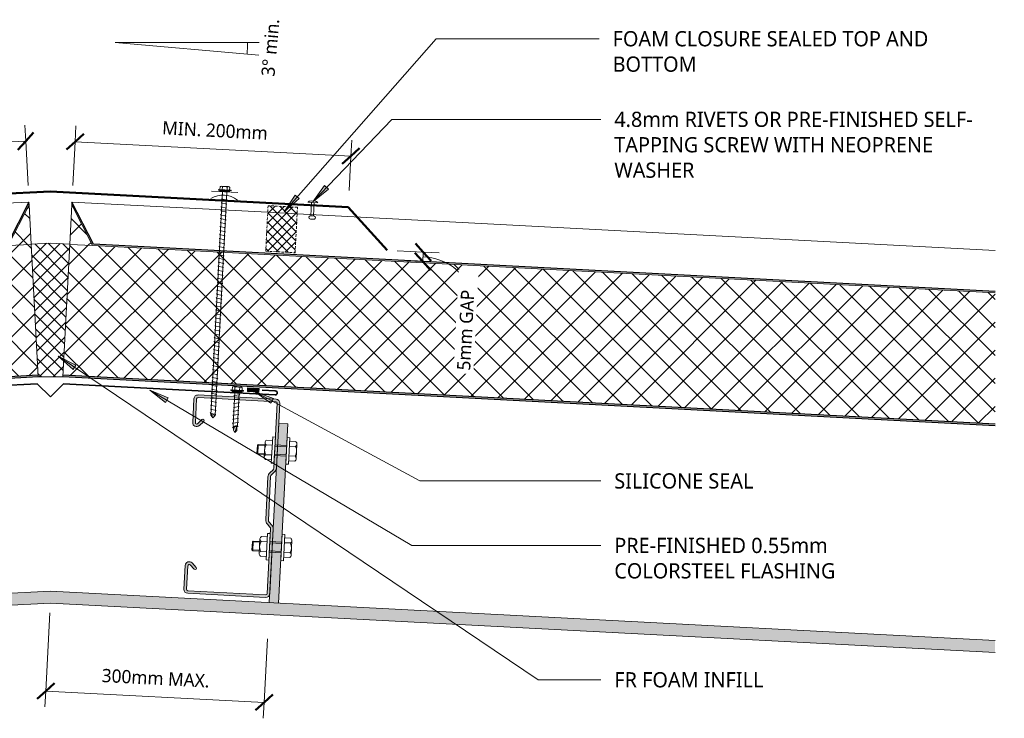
# Model space of a CAD drawing. Header units: millimetres. Extents: x -437 to 1003, y 45 to 661.
# Tile 2 of 2: x 260 to 1003, y 134 to 661. Entities that reach past the tile are written whole.
import ezdxf

# ---------------------------------------------------------------- set-up
doc = ezdxf.new("R2010")
doc.units = ezdxf.units.MM
doc.linetypes.add('Dash Short', pattern=[3, 2, -1])
for name, color, linetype, lineweight in [('A-ANNO-DIMS', 211, 'Continuous', 9), ('A-ANNO-DIMS-5', 211, 'Continuous', 9), ('A-DETL', 90, 'Continuous', 13), ('A-DETL-GENF', 92, 'Continuous', 13), ('A-DETL-THIN', 151, 'Continuous', 13), ('G-ANNO-TEXT', 231, 'Continuous', 9)]:
    doc.layers.add(name, color=color, linetype=linetype, lineweight=lineweight)
doc.styles.add('Yu Gothic', font='Yu Gothic.ttf', dxfattribs={"height": 11.5})
doc.styles.add('Yu Gothic_1', font='Yu Gothic.ttf', dxfattribs={"height": 10})
doc.dimstyles.new('Diagonal', dxfattribs={"dimscale": 304.8, "dimtxt": 11.609035, "dimasz": 0.04101, "dimexe": 0.03937, "dimexo": 0.024606, "dimgap": 0.024606, "dimtad": 1, "dimdec": 0, "dimzin": 0, "dimdsep": 46, "dimtxsty": 'Yu Gothic_1', "dimblk1": 'OBLIQUE', "dimblk2": 'OBLIQUE', "dimsah": 1, "dimcen": 0.09, "dimazin": 0, "dimtfac": 1, "dimtdec": 4, "dimtix": 1, "dimtmove": 0, "dimatfit": 3, "dimfxl": 1, "dimtvp": 1, "dimtfill": 1, "dimtolj": 1, "dimtzin": 0, "dimarcsym": 2})
doc.dimstyles.new('Diagonal_1', dxfattribs={"dimscale": 304.8, "dimtxt": 11.609035, "dimasz": 0.04101, "dimexe": 0.03937, "dimexo": 0.024606, "dimgap": 0.024606, "dimtad": 1, "dimdec": 0, "dimzin": 0, "dimdsep": 46, "dimtxsty": 'Yu Gothic_1', "dimblk1": 'OBLIQUE', "dimblk2": 'OBLIQUE', "dimsah": 1, "dimcen": 0.09, "dimazin": 0, "dimtfac": 1, "dimtdec": 4, "dimtix": 1, "dimtmove": 1, "dimatfit": 3, "dimfxl": 1, "dimtvp": 1, "dimtfill": 1, "dimtolj": 1, "dimtzin": 0, "dimarcsym": 2})
pattern_1 = [(48, (-271.822, -538.611), (-11.14717, 10.03696), []), (138, (-271.822, -538.611), (-10.03696, -11.14717), [])]
pattern_2 = [(222, (294.195, 508.948), (10.03696, -11.14717), []), (312, (294.195, 508.948), (11.14717, 10.03696), [])]

# ---------------------------------------------------------------- blocks, each defined once
blk = doc.blocks.new('Thermospan Insulated Panel3 - 100mm-4139798-01 RIDGE DETAIL')
at = {"layer": 'A-DETL-GENF'}
for points in [[(699.39, -32), (699.34, -31), (17.9, -31), (0, 0), (0, -2), (17.32, -32), (213.14, -32)], [(704.63, -132), (704.58, -131), (0, -131), (0, -132), (218.38, -132)]]:
    blk.add_hatch(color=256, dxfattribs=at).paths.add_polyline_path(points)
h = blk.add_hatch(dxfattribs=at)
h.set_pattern_fill('FP_1', color=256, style=0, pattern_type=2)
h.set_pattern_definition(pattern_1)
h.paths.add_polyline_path([(17.32, -32), (0, -2), (0.01, -32)])
h = blk.add_hatch(dxfattribs=at)
h.set_pattern_fill('FP_1', color=256, style=0, pattern_type=2)
h.set_pattern_definition(pattern_1)
h.paths.add_polyline_path([(704.58, -131), (699.39, -32), (0, -32), (0, -131), (218.33, -131)])
at = {"layer": 'A-DETL-GENF', "lineweight": 25}
for p, q in [((17.9, -31), (0, 0)), ((0, 0), (0, -2)), ((699.34, -31), (17.9, -31)), ((704.58, -131), (0, -131)), ((0, -132), (704.63, -132))]:
    blk.add_line(p, q, dxfattribs=at)
at = {"layer": 'A-DETL-GENF'}
for p, q in [((0, 0), (0, -2)), ((0, 0), (147.99, 0)), ((17.32, -32), (0, -2)), ((0, -2), (0, -31.83)), ((147.99, 0), (170.21, 0)), ((170.21, 0), (697.71, 0)), ((0, -32), (17.32, -32)), ((699.39, -32), (17.32, -32))]:
    blk.add_line(p, q, dxfattribs=at)
blk = doc.blocks.new('Thermospan Insulated Panel3 - 100mm-4139799-01 RIDGE DETAIL')
at = {"layer": 'A-DETL-GENF'}
for points in [[(704.63, 132), (0, 132), (0, 131), (704.58, 131)], [(699.39, 32), (17.32, 32), (0, 2), (0, 0), (17.9, 31), (699.34, 31), (699.39, 31.94)]]:
    blk.add_hatch(color=256, dxfattribs=at).paths.add_polyline_path(points)
h = blk.add_hatch(dxfattribs=at)
h.set_pattern_fill('FP_2', color=256, style=0, pattern_type=2)
h.set_pattern_definition(pattern_2)
h.paths.add_polyline_path([(704.58, 131), (0, 131), (0.05, 32), (699.39, 32), (702.65, 94.18)])
h = blk.add_hatch(dxfattribs=at)
h.set_pattern_fill('FP_2', color=256, style=0, pattern_type=2)
h.set_pattern_definition(pattern_2)
h.paths.add_polyline_path([(17.32, 32), (0.04, 32), (0, 18.67), (0, 2), (1.13, 3.96)])
at = {"layer": 'A-DETL-GENF', "lineweight": 25}
for p, q in [((704.63, 132), (0, 132)), ((0, 131), (704.58, 131)), ((0, 0), (17.9, 31)), ((17.9, 31), (699.34, 31)), ((0, 2), (0, 0))]:
    blk.add_line(p, q, dxfattribs=at)
at = {"layer": 'A-DETL-GENF'}
for p, q in [((0, 2), (17.32, 32)), ((0, 31.84), (0, 2)), ((17.32, 32), (0.04, 32)), ((17.32, 32), (699.39, 32)), ((0, 0), (0, 2)), ((0, 0), (147.99, 0)), ((147.99, 0), (170.21, 0)), ((170.21, 0), (697.71, 0))]:
    blk.add_line(p, q, dxfattribs=at)
blk = doc.blocks.new('Ridge Flashing - 3 Degree-3651663-01 RIDGE DETAIL')
at = {"layer": 'A-DETL-GENF', "lineweight": 50}
for p, q in [((0, 0), (-224.8, -11.78)), ((0, 0), (224.8, -11.78)), ((-224.8, -11.78), (-254.14, -44.36)), ((224.8, -11.78), (254.14, -44.36))]:
    blk.add_line(p, q, dxfattribs=at)
blk = doc.blocks.new('01 Roof Ridge insulated panels - 01 Roof Ridge insulated panels-3437729-01 RIDGE DETAIL')
at = {"layer": 'A-DETL-GENF', "lineweight": 35}
for p, q in [((-9.92, 0), (-169.7, -8.37)), ((0, -9.88), (-9.92, 0)), ((-169.85, -5.38), (-159.87, -4.85)), ((0, -9.88), (9.8, 0)), ((9.8, 0), (169.58, -8.37)), ((169.74, -5.35), (159.75, -4.83))]:
    blk.add_line(p, q, dxfattribs=at)
for centre, radius, start, end in [((-169.78, -6.88), 1.5, 93, 273), ((169.66, -6.86), 1.51, 267.002, 87.002)]:
    blk.add_arc(centre, radius, start, end, dxfattribs=at)
blk = doc.blocks.new('Pop Rivets - Rivet-2763893-01 RIDGE DETAIL')
at = {"layer": 'A-DETL-GENF'}
for p, q in [((3.77, 0), (-3.77, 0)), ((-1.5, 1.16), (1.5, 1.16)), ((-1, -10), (-1, 0)), ((1, -10), (1, 0)), ((1.17, -10), (-1.24, -10)), ((-1.24, -12.5), (1.17, -12.5))]:
    blk.add_line(p, q, dxfattribs=at)
for centre, radius, start, end in [((-1.5, -1.65), 2.8, 90, 144), ((1.5, -1.65), 2.8, 36, 90), ((-1.24, -11.25), 1.25, 90, 270), ((1.17, -11.25), 1.25, 270, 90)]:
    blk.add_arc(centre, radius, start, end, dxfattribs=at)
blk = doc.blocks.new('Metalcraft MSS Purlin-150x65 - Metalcraft MSS Purlin-150x65-2640966-01 RIDGE DETAIL')
at = {"layer": 'A-DETL-GENF'}
blk.add_hatch(color=256, dxfattribs=at).paths.add_polyline_path([(3, 0), (2.22, -0.1), (1.5, -0.4), (0.88, -0.88), (0.4, -1.5), (0.1, -2.22), (0, -3), (0, -51.87), (0.14, -52.9), (0.53, -53.86), (1.17, -54.69), (3.41, -56.93), (3.72, -57.34), (3.92, -57.82), (3.99, -58.34), (3.99, -91.34), (3.92, -91.85), (3.72, -92.33), (3.41, -92.75), (1.17, -94.98), (0.53, -95.81), (0.14, -96.77), (0, -97.81), (0, -147), (0.1, -147.78), (0.4, -148.5), (0.88, -149.12), (1.5, -149.6), (2.22, -149.9), (3, -150), (61.85, -150), (62.62, -149.9), (63.35, -149.6), (63.97, -149.12), (64.45, -148.5), (64.75, -147.78), (64.85, -147), (64.85, -129.06), (64.75, -128.29), (64.45, -127.57), (63.98, -126.95), (63.37, -126.48), (62.66, -126.18), (61.89, -126.07), (61.12, -126.16), (60.4, -126.44), (59.78, -126.9), (56.4, -130.33), (56.3, -130.57), (56.27, -130.83), (56.3, -131.09), (56.4, -131.33), (56.56, -131.54), (56.77, -131.69), (57.01, -131.79), (57.27, -131.83), (57.53, -131.79), (57.77, -131.69), (57.97, -131.54), (61.41, -128.15), (61.64, -128.05), (61.89, -128.02), (62.14, -128.05), (62.37, -128.15), (62.57, -128.3), (62.72, -128.5), (62.82, -128.73), (62.85, -128.98), (62.81, -147.26), (62.71, -147.5), (62.56, -147.71), (62.35, -147.87), (62.11, -147.97), (61.85, -148), (2.81, -147.96), (2.55, -147.85), (2.32, -147.68), (2.15, -147.45), (2.04, -147.19), (2, -146.91), (2, -97.95), (2.08, -97.34), (2.31, -96.78), (2.69, -96.3), (4.53, -94.45), (5.32, -93.42), (5.82, -92.21), (5.99, -90.92), (5.99, -58.75), (5.82, -57.46), (5.32, -56.25), (4.53, -55.22), (2.22, -52.83), (2.06, -52.43), (2, -52), (2.03, -2.74), (2.13, -2.5), (2.29, -2.29), (2.5, -2.13), (2.74, -2.03), (2.99, -2), (62.11, -2.03), (62.35, -2.13), (62.56, -2.29), (62.72, -2.5), (62.81, -2.74), (62.85, -2.99), (62.81, -21.06), (62.71, -21.31), (62.54, -21.53), (62.32, -21.7), (62.06, -21.81), (61.79, -21.84), (61.52, -21.81), (61.26, -21.7), (61.04, -21.53), (57.77, -18.31), (57.53, -18.21), (57.27, -18.17), (57.01, -18.21), (56.77, -18.31), (56.56, -18.46), (56.4, -18.67), (56.3, -18.91), (56.27, -19.17), (56.3, -19.43), (56.4, -19.67), (56.56, -19.88), (59.78, -23.1), (60.4, -23.56), (61.12, -23.84), (61.89, -23.93), (62.66, -23.82), (63.37, -23.52), (63.98, -23.05), (64.45, -22.43), (64.75, -21.71), (64.85, -20.94), (64.85, -3), (64.75, -2.22), (64.45, -1.5), (63.97, -0.88), (63.35, -0.4), (62.62, -0.1), (61.85, 0)])
for p, q in [((61.85, 0), (3, 0)), ((0, -3), (0, -51.87)), ((2, -52), (2, -2.99)), ((2.99, -2), (61.85, -2)), ((62.85, -2.99), (62.85, -20.79)), ((64.85, -20.94), (64.85, -3)), ((56.56, -19.88), (59.78, -23.1)), ((61.04, -21.53), (57.97, -18.46)), ((1.17, -54.69), (3.41, -56.93)), ((4.53, -55.22), (2.49, -53.18)), ((3.99, -58.34), (3.99, -91.34)), ((5.99, -90.92), (5.99, -58.75)), ((3.41, -92.75), (1.17, -94.98)), ((2.69, -96.3), (4.53, -94.45)), ((0, -97.81), (0, -147)), ((2, -146.91), (2, -97.95)), ((59.78, -126.9), (56.56, -130.12)), ((57.97, -131.54), (61.21, -128.3)), ((62.85, -128.98), (62.85, -147.01)), ((64.85, -147), (64.85, -129.06)), ((61.85, -148), (3.09, -148)), ((3, -150), (61.85, -150))]:
    blk.add_line(p, q, dxfattribs=at)
for centre, radius, start, end in [((3, -3), 3, 90, 180), ((61.85, -3), 3, 0, 90), ((2.99, -2.99), 0.993, 90, 180), ((61.85, -2.99), 0.993, 360, 90), ((57.27, -19.17), 1, 45, 225), ((61.85, -20.94), 2.99, 226.03381, 0), ((61.79, -20.79), 1.06, 225, 0), ((3.99, -51.87), 3.99, 180, 225), ((3.67, -52), 1.67, 180, 225), ((2, -58.34), 1.99, 0, 45), ((1, -58.75), 4.99, 0, 45), ((3.99, -97.81), 3.99, 135, 180), ((4.34, -97.95), 2.34, 135, 180), ((2, -91.34), 1.99, 315, 360), ((1, -90.92), 4.99, 315, 0), ((61.85, -129.06), 2.99, 0, 133.96619), ((57.27, -130.83), 1, 135, 315), ((61.89, -128.98), 0.959, 0, 135), ((3, -147), 3, 180, 270), ((3.09, -146.91), 1.09, 180, 270), ((61.85, -147), 3, 270, 0), ((61.85, -147.01), 0.993, 270, 360)]:
    blk.add_arc(centre, radius, start, end, dxfattribs=at)
blk = doc.blocks.new('Rivets - M8 - Rivets-2839297-01 RIDGE DETAIL')
at = {"layer": 'A-DETL-GENF'}
for p, q in [((-2, -10), (-2, 10)), ((-2, 10), (0, 10)), ((0, 10), (0, -10)), ((9, 10), (9, -10)), ((11, 10), (9, 10)), ((11, -10), (11, 10)), ((-7.57, 5.52), (-7.57, -5.52)), ((-2, 7.33), (-6.57, 7.33)), ((-2, 3.7), (-6.57, 3.7)), ((0, 4), (9, 4)), ((0, 3), (9, 3)), ((11, 7.33), (15.57, 7.33)), ((11, 3.7), (15.57, 3.7)), ((16.57, 5.52), (16.57, -5.52)), ((16.57, 3.67), (21.54, 3.67)), ((22.2, 3.01), (16.57, 3.01)), ((21.54, 3.67), (22.2, 3.01)), ((21.54, 3.67), (21.54, -3.67)), ((22.2, -3.01), (22.2, 3.01)), ((-2, -3.7), (-6.57, -3.7)), ((-2, -7.33), (-6.57, -7.33)), ((0, -3), (9, -3)), ((0, -4), (9, -4)), ((11, -3.7), (15.57, -3.7)), ((11, -7.33), (15.57, -7.33)), ((16.57, -3.01), (22.2, -3.01)), ((16.57, -3.67), (21.54, -3.67)), ((21.54, -3.67), (22.2, -3.01)), ((0, -10), (-2, -10)), ((9, -10), (11, -10))]:
    blk.add_line(p, q, dxfattribs=at)
for centre, radius, start, end in [((-5.42, 5.52), 2.15, 122.38007, 237.61993), ((-0.24, 0), 7.33, 149.72736, 210.27264), ((14.42, 5.52), 2.15, 302.38007, 57.61993), ((9.24, 0), 7.33, 329.72736, 30.27264), ((-5.42, -5.52), 2.15, 122.38007, 237.61993), ((14.42, -5.52), 2.15, 302.38007, 57.61993)]:
    blk.add_arc(centre, radius, start, end, dxfattribs=at)
blk = doc.blocks.new('Rivets - M8 - Rivets-2839274-01 RIDGE DETAIL')
at = {"layer": 'A-DETL-GENF'}
for p, q in [((-2, 10), (-2, -10)), ((0, 10), (-2, 10)), ((0, -10), (0, 10)), ((9, -10), (9, 10)), ((9, 10), (11, 10)), ((11, 10), (11, -10)), ((-7.57, -5.52), (-7.57, 5.52)), ((-2, 7.33), (-6.57, 7.33)), ((-2, 3.7), (-6.57, 3.7)), ((0, 4), (9, 4)), ((0, 3), (9, 3)), ((11, 7.33), (15.57, 7.33)), ((11, 3.7), (15.57, 3.7)), ((16.57, -5.52), (16.57, 5.52)), ((16.57, 3.67), (21.54, 3.67)), ((16.57, 3.01), (22.2, 3.01)), ((21.54, 3.67), (22.2, 3.01)), ((21.54, -3.67), (21.54, 3.67)), ((22.2, 3.01), (22.2, -3.01)), ((-2, -3.7), (-6.57, -3.7)), ((-2, -7.33), (-6.57, -7.33)), ((0, -3), (9, -3)), ((0, -4), (9, -4)), ((11, -3.7), (15.57, -3.7)), ((11, -7.33), (15.57, -7.33)), ((22.2, -3.01), (16.57, -3.01)), ((16.57, -3.67), (21.54, -3.67)), ((21.54, -3.67), (22.2, -3.01)), ((-2, -10), (0, -10)), ((11, -10), (9, -10))]:
    blk.add_line(p, q, dxfattribs=at)
for centre, radius, start, end in [((-5.42, 5.52), 2.15, 122.38007, 237.61993), ((-0.24, 0), 7.33, 149.72736, 210.27264), ((14.42, 5.52), 2.15, 302.38007, 57.61993), ((9.24, 0), 7.33, 329.72736, 30.27264), ((-5.42, -5.52), 2.15, 122.38007, 237.61993), ((14.42, -5.52), 2.15, 302.38007, 57.61993)]:
    blk.add_arc(centre, radius, start, end, dxfattribs=at)
blk = doc.blocks.new('Screw emboss washer 01 - Screw emboss washer 01-4130495-01 RIDGE DETAIL')
at = {"layer": 'A-DETL-GENF'}
blk.add_hatch(color=256, dxfattribs=at).paths.add_polyline_path([(-3.67, -3.59), (-3.67, -4.59), (3.67, -4.59), (3.67, -3.59)])
for p, q in [((-2.17, 164.67), (-1.6, 165)), ((2.17, 163.91), (-2.17, 164.67)), ((-1.6, 165.59), (0, 167.49)), ((-1.6, -3.59), (-1.6, 165.59)), ((1.6, 165.59), (0, 167.49)), ((0, 167.49), (1.6, 163.54)), ((1.6, 165.59), (1.6, -3.59)), ((1.6, 163.58), (2.17, 163.91)), ((-2.17, 161.67), (-1.6, 162)), ((2.17, 160.91), (-2.17, 161.67)), ((-2.17, 158.67), (-1.6, 159)), ((2.17, 157.91), (-2.17, 158.67)), ((1.6, 160.58), (2.17, 160.91)), ((1.6, 157.58), (2.17, 157.91)), ((-2.17, 155.67), (-1.6, 156)), ((2.17, 154.91), (-2.17, 155.67)), ((-2.17, 152.67), (-1.6, 153)), ((2.17, 151.91), (-2.17, 152.67)), ((-2.17, 149.67), (-1.6, 150)), ((2.17, 148.91), (-2.17, 149.67)), ((1.6, 154.58), (2.17, 154.91)), ((1.6, 151.58), (2.17, 151.91)), ((1.6, 148.58), (2.17, 148.91)), ((-2.17, 146.67), (-1.6, 147)), ((2.17, 145.91), (-2.17, 146.67)), ((-2.17, 143.67), (-1.6, 144)), ((2.17, 142.91), (-2.17, 143.67)), ((1.6, 145.58), (2.17, 145.91)), ((1.6, 142.58), (2.17, 142.91)), ((-2.17, 140.67), (-1.6, 141)), ((2.17, 139.91), (-2.17, 140.67)), ((-2.17, 137.67), (-1.6, 138)), ((2.17, 136.91), (-2.17, 137.67)), ((-2.17, 134.67), (-1.6, 135)), ((2.17, 133.91), (-2.17, 134.67)), ((1.6, 139.58), (2.17, 139.91)), ((1.6, 136.58), (2.17, 136.91)), ((1.6, 133.58), (2.17, 133.91)), ((-2.17, 131.67), (-1.6, 132)), ((2.17, 130.91), (-2.17, 131.67)), ((-2.17, 128.67), (-1.6, 129)), ((2.17, 127.91), (-2.17, 128.67)), ((1.6, 130.58), (2.17, 130.91)), ((1.6, 127.58), (2.17, 127.91)), ((-2.17, 125.67), (-1.6, 126)), ((2.17, 124.91), (-2.17, 125.67)), ((-2.17, 122.67), (-1.6, 123)), ((2.17, 121.91), (-2.17, 122.67)), ((-2.17, 119.67), (-1.6, 120)), ((2.17, 118.91), (-2.17, 119.67)), ((1.6, 124.58), (2.17, 124.91)), ((1.6, 121.58), (2.17, 121.91)), ((1.6, 118.58), (2.17, 118.91)), ((-2.17, 116.67), (-1.6, 117)), ((2.17, 115.91), (-2.17, 116.67)), ((-2.17, 113.67), (-1.6, 114)), ((2.17, 112.91), (-2.17, 113.67)), ((1.6, 115.58), (2.17, 115.91)), ((1.6, 112.58), (2.17, 112.91)), ((-2.17, 110.67), (-1.6, 111)), ((2.17, 109.91), (-2.17, 110.67)), ((-2.17, 107.67), (-1.6, 108)), ((2.17, 106.91), (-2.17, 107.67)), ((-2.17, 104.67), (-1.6, 105)), ((2.17, 103.91), (-2.17, 104.67)), ((1.6, 109.58), (2.17, 109.91)), ((1.6, 106.58), (2.17, 106.91)), ((-2.17, 101.67), (-1.6, 102)), ((2.17, 100.91), (-2.17, 101.67)), ((-2.17, 98.67), (-1.6, 99)), ((2.17, 97.91), (-2.17, 98.67)), ((1.6, 103.58), (2.17, 103.91)), ((1.6, 100.58), (2.17, 100.91)), ((1.6, 97.58), (2.17, 97.91)), ((-2.17, 95.67), (-1.6, 96)), ((2.17, 94.91), (-2.17, 95.67)), ((-2.17, 92.67), (-1.6, 93)), ((2.17, 91.91), (-2.17, 92.67)), ((-2.17, 89.67), (-1.6, 90)), ((2.17, 88.91), (-2.17, 89.67)), ((1.6, 94.58), (2.17, 94.91)), ((1.6, 91.58), (2.17, 91.91)), ((-2.17, 86.67), (-1.6, 87)), ((2.17, 85.91), (-2.17, 86.67)), ((-2.17, 83.67), (-1.6, 84)), ((2.17, 82.91), (-2.17, 83.67)), ((1.6, 88.58), (2.17, 88.91)), ((1.6, 85.58), (2.17, 85.91)), ((1.6, 82.58), (2.17, 82.91)), ((-2.17, 80.67), (-1.6, 81)), ((2.17, 79.91), (-2.17, 80.67)), ((-2.17, 77.67), (-1.6, 78)), ((2.17, 76.91), (-2.17, 77.67)), ((-2.17, 74.67), (-1.6, 75)), ((2.17, 73.91), (-2.17, 74.67)), ((1.6, 79.58), (2.17, 79.91)), ((1.6, 76.58), (2.17, 76.91)), ((-2.17, 71.67), (-1.6, 72)), ((2.17, 70.91), (-2.17, 71.67)), ((-2.17, 68.67), (-1.6, 69)), ((2.17, 67.91), (-2.17, 68.67)), ((1.6, 73.58), (2.17, 73.91)), ((1.6, 70.58), (2.17, 70.91)), ((1.6, 67.58), (2.17, 67.91)), ((-2.17, 65.67), (-1.6, 66)), ((2.17, 64.91), (-2.17, 65.67)), ((-2.17, 62.67), (-1.6, 63)), ((2.17, 61.91), (-2.17, 62.67)), ((-2.17, 59.67), (-1.6, 60)), ((2.17, 58.91), (-2.17, 59.67)), ((1.6, 64.58), (2.17, 64.91)), ((1.6, 61.58), (2.17, 61.91)), ((-2.17, 56.67), (-1.6, 57)), ((2.17, 55.91), (-2.17, 56.67)), ((-2.17, 53.67), (-1.6, 54)), ((2.17, 52.91), (-2.17, 53.67)), ((1.6, 58.58), (2.17, 58.91)), ((1.6, 55.58), (2.17, 55.91)), ((1.6, 52.58), (2.17, 52.91)), ((-2.17, 50.67), (-1.6, 51)), ((2.17, 49.91), (-2.17, 50.67)), ((-2.17, 47.67), (-1.6, 48)), ((2.17, 46.91), (-2.17, 47.67)), ((-2.17, 44.67), (-1.6, 45)), ((2.17, 43.91), (-2.17, 44.67)), ((1.6, 49.58), (2.17, 49.91)), ((1.6, 46.58), (2.17, 46.91)), ((-2.17, 41.67), (-1.6, 42)), ((2.17, 40.91), (-2.17, 41.67)), ((-2.17, 38.67), (-1.6, 39)), ((2.17, 37.91), (-2.17, 38.67)), ((1.6, 43.58), (2.17, 43.91)), ((1.6, 40.58), (2.17, 40.91)), ((1.6, 37.58), (2.17, 37.91)), ((-2.17, 35.67), (-1.6, 36)), ((2.17, 34.91), (-2.17, 35.67)), ((-2.17, 32.67), (-1.6, 33)), ((2.17, 31.91), (-2.17, 32.67)), ((-2.17, 29.67), (-1.6, 30)), ((1.6, 34.58), (2.17, 34.91)), ((1.6, 31.58), (2.17, 31.91)), ((2.17, 28.91), (-2.17, 29.67)), ((-2.17, 26.67), (-1.6, 27)), ((2.17, 25.91), (-2.17, 26.67)), ((-2.17, 23.67), (-1.6, 24)), ((2.17, 22.91), (-2.17, 23.67)), ((1.6, 28.58), (2.17, 28.91)), ((1.6, 25.58), (2.17, 25.91)), ((1.6, 22.58), (2.17, 22.91)), ((-2.17, 20.67), (-1.6, 21)), ((2.17, 19.91), (-2.17, 20.67)), ((-2.17, 17.67), (-1.6, 18)), ((2.17, 16.91), (-2.17, 17.67)), ((-2.17, 14.67), (-1.6, 15)), ((1.6, 19.58), (2.17, 19.91)), ((1.6, 16.58), (2.17, 16.91)), ((2.17, 13.91), (-2.17, 14.67)), ((-2.17, 11.67), (-1.6, 12)), ((2.17, 10.91), (-2.17, 11.67)), ((-2.17, 8.67), (-1.6, 9)), ((2.17, 7.91), (-2.17, 8.67)), ((1.6, 13.58), (2.17, 13.91)), ((1.6, 10.58), (2.17, 10.91)), ((1.6, 7.58), (2.17, 7.91)), ((-2.17, 5.67), (-1.6, 6)), ((2.17, 4.91), (-2.17, 5.67)), ((-2.17, 2.67), (-1.6, 3)), ((2.17, 1.91), (-2.17, 2.67)), ((1.6, 4.58), (2.17, 4.91)), ((1.6, 1.58), (2.17, 1.91)), ((0, -3.59), (-10, -3.59)), ((-4.79, -5.09), (-4.79, -4.59)), ((-3.67, -4.59), (-4.79, -4.59)), ((4.79, -5.09), (-4.79, -5.09)), ((-3.67, -3.59), (-3.67, -4.59)), ((3.67, -3.59), (-3.67, -3.59)), ((-3.67, -4.59), (3.67, -4.59)), ((-3.67, -5.09), (-3.67, -7.07)), ((-1.85, -5.09), (-1.85, -7.07)), ((0, -3.59), (10, -3.59)), ((1.85, -5.09), (1.85, -7.07)), ((3.67, -4.59), (3.67, -3.59)), ((4.79, -4.59), (3.67, -4.59)), ((3.67, -5.09), (3.67, -7.07)), ((4.79, -4.59), (4.79, -5.09)), ((-2.76, -7.57), (2.76, -7.57))]:
    blk.add_line(p, q, dxfattribs=at)
for centre, radius, start, end in [((0.08, 168.21), 3.11, 237.50249, 285.69408), ((0, 16.42), 17.4, 234.91533, 305.08467), ((-2.76, -6.49), 1.08, 212.38007, 327.61993), ((0, -3.9), 3.67, 239.72736, 300.27264), ((2.76, -6.49), 1.08, 212.38007, 327.61993)]:
    blk.add_arc(centre, radius, start, end, dxfattribs=at)
blk = doc.blocks.new('TEK Screw - TEK Screw-3687430-01 RIDGE DETAIL')
at = {"layer": 'A-DETL-GENF'}
blk.add_hatch(color=256, dxfattribs=at).paths.add_polyline_path([(3.67, 0), (3.67, 1), (-3.67, 1), (-3.67, 0)])
for p, q in [((4.79, 1.5), (-4.79, 1.5)), ((-4.79, 1.5), (-4.79, 1)), ((-3.67, 1), (-4.79, 1)), ((-3.67, 1.5), (-3.67, 3.47)), ((3.67, 1), (-3.67, 1)), ((-3.67, 1), (-3.67, 0)), ((-3.67, 0), (3.67, 0)), ((-2.76, 3.97), (2.76, 3.97)), ((-1.85, 1.5), (-1.85, 3.47)), ((-1.6, 0), (-1.6, -25.44)), ((1.6, -25.44), (1.6, 0)), ((1.85, 1.5), (1.85, 3.47)), ((3.67, 1.5), (3.67, 3.47)), ((4.79, 1), (3.67, 1)), ((3.67, 0), (3.67, 1)), ((4.79, 1), (4.79, 1.5)), ((2.17, -1.91), (-2.17, -2.67)), ((-2.17, -2.67), (-1.6, -3)), ((2.17, -4.91), (-2.17, -5.67)), ((-2.17, -5.67), (-1.6, -6)), ((1.6, -1.58), (2.17, -1.91)), ((1.6, -4.58), (2.17, -4.91)), ((2.17, -7.91), (-2.17, -8.67)), ((-2.17, -8.67), (-1.6, -9)), ((2.17, -10.91), (-2.17, -11.67)), ((-2.17, -11.67), (-1.6, -12)), ((2.17, -13.91), (-2.17, -14.67)), ((-2.17, -14.67), (-1.6, -15)), ((1.6, -7.58), (2.17, -7.91)), ((1.6, -10.58), (2.17, -10.91)), ((1.6, -13.58), (2.17, -13.91)), ((2.17, -16.91), (-2.17, -17.67)), ((-2.17, -17.67), (-1.6, -18)), ((2.17, -19.91), (-2.17, -20.67)), ((-2.17, -20.67), (-1.6, -21)), ((1.6, -16.58), (2.17, -16.91)), ((1.6, -19.58), (2.17, -19.91)), ((2.17, -22.91), (-2.17, -23.67)), ((-2.17, -23.67), (-1.6, -24)), ((2.17, -25.91), (-2.17, -26.67)), ((-2.17, -26.67), (-1.6, -27)), ((-1.28, -25.76), (-1.6, -25.44)), ((-1.28, -28.98), (-1.28, -25.76)), ((-1.28, -28.98), (-0.56, -26.1)), ((-1.28, -28.98), (0, -30.5)), ((0, -30.5), (1.28, -25.76)), ((1.28, -28.98), (0, -30.5)), ((1.28, -25.76), (1.6, -25.44)), ((1.28, -28.98), (1.28, -25.76)), ((1.6, -22.58), (2.17, -22.91)), ((1.6, -25.58), (2.17, -25.91))]:
    blk.add_line(p, q, dxfattribs=at)
for centre, radius, start, end in [((-2.76, 2.9), 1.08, 32.38007, 147.61993), ((0, 0.31), 3.67, 59.72736, 120.27264), ((2.76, 2.9), 1.08, 32.38007, 147.61993), ((0.49, -26.64), 1.18, 48.23938, 152.93623)]:
    blk.add_arc(centre, radius, start, end, dxfattribs=at)
blk = doc.blocks.new('Foam Closure - Foam Closure-4128026-01 RIDGE DETAIL')
at = {"layer": 'A-DETL-GENF'}
h = blk.add_hatch(dxfattribs=at)
h.set_pattern_fill('FP_5', color=256, style=0, pattern_type=2)
h.set_pattern_definition([(228, (442.032, 509.172), (3.715724, -3.345653), []), (318, (442.032, 509.172), (3.345653, 3.715724), [])])
h.paths.add_polyline_path([(0, 0), (0, -34.44), (22.22, -34.44), (22.22, 0)])
at = {"layer": 'A-DETL-GENF', "linetype": 'Dash Short'}
for p, q in [((0, 0), (0, -34.44)), ((22.22, 0), (0, 0)), ((22.22, -34.44), (22.22, 0)), ((0, -34.44), (22.22, -34.44))]:
    blk.add_line(p, q, dxfattribs=at)
blk = doc.blocks.new('DIMBLOCK1-01 RIDGE DETAIL')
at = {"layer": 'A-ANNO-DIMS-5'}
for p, q in [((264.74, 569.65), (264.12, 581.64)), ((56.56, 558.74), (55.93, 570.73)), ((264.74, 569.65), (56.56, 558.74)), ((264.74, 569.65), (266.5, 536.17)), ((56.56, 558.74), (57.85, 534.17))]:
    blk.add_line(p, q, dxfattribs=at)
at = {"layer": 'A-ANNO-DIMS-5', "lineweight": 50}
for p, q in [((264.74, 569.65), (270.66, 576.22)), ((56.56, 558.74), (62.47, 565.31)), ((264.74, 569.65), (258.83, 563.09)), ((56.56, 558.74), (50.64, 552.18))]:
    blk.add_line(p, q, dxfattribs=at)
at = {"layer": 'A-ANNO-DIMS-5', "color": 0, "insert": (120.61, 581.16), "char_height": 10, "width": 93.8283, "attachment_point": 1, "rotation": 3, "line_spacing_factor": 1.024327, "style": 'Yu Gothic_1', "bg_fill": 3, "box_fill_scale": 1.25, "bg_fill_color": 256, "bg_fill_true_color": 13158600, "bg_fill_transparency": 0}
blk.add_mtext('MIN. 200mm\\fYu Gothic|b0|i0|c178|p34|;\u200d', dxfattribs=at)
blk = doc.blocks.new('_Oblique')
at = {"color": 0, "linetype": 'ByBlock', "lineweight": -2}
blk.add_line((-0.5, -0.5), (0.5, 0.5), dxfattribs=at)
blk = doc.blocks.new('DIMBLOCK2-01 RIDGE DETAIL')
at = {"layer": 'A-ANNO-DIMS-5'}
for p, q in [((302.03, 569.22), (302.65, 581.21)), ((302.03, 569.22), (300.29, 536.17)), ((302.03, 569.22), (510.21, 558.31)), ((510.21, 558.31), (510.84, 570.3)), ((510.21, 558.31), (508.85, 532.4))]:
    blk.add_line(p, q, dxfattribs=at)
at = {"layer": 'A-ANNO-DIMS-5', "lineweight": 50}
for p, q in [((302.03, 569.22), (308.6, 575.14)), ((302.03, 569.22), (295.46, 563.31)), ((510.21, 558.31), (503.64, 552.4)), ((510.21, 558.31), (516.78, 564.23))]:
    blk.add_line(p, q, dxfattribs=at)
at = {"layer": 'A-ANNO-DIMS-5', "color": 0, "insert": (368.07, 584.82), "char_height": 10, "width": 93.8283, "attachment_point": 1, "rotation": 357, "line_spacing_factor": 1.024327, "style": 'Yu Gothic_1', "bg_fill": 3, "box_fill_scale": 1.25, "bg_fill_color": 256, "bg_fill_true_color": 13158600, "bg_fill_transparency": 0}
blk.add_mtext('MIN. 200mm\\fYu Gothic|b0|i0|c178|p34|;\u200d', dxfattribs=at)
blk = doc.blocks.new('DIMBLOCK3-01 RIDGE DETAIL')
at = {"layer": 'A-ANNO-DIMS-5', "lineweight": 50}
for p, q in [((564.78, 485.87), (558.86, 492.44)), ((564.4, 478.73), (558.49, 485.3)), ((564.78, 485.87), (570.69, 479.3)), ((564.4, 478.73), (570.32, 472.16))]:
    blk.add_line(p, q, dxfattribs=at)
at = {"layer": 'A-ANNO-DIMS-5'}
for p, q in [((564.78, 485.87), (545.02, 486.91)), ((564.78, 485.87), (564.4, 478.73)), ((564.78, 485.87), (576.76, 485.24)), ((564.4, 478.73), (552.42, 479.36)), ((564.4, 478.73), (565.74, 478.66))]:
    blk.add_line(p, q, dxfattribs=at)
blk.add_ellipse((563.4, 459.57), major_axis=(-32.99, 1.73), ratio=0.688954, start_param=3.141593, end_param=4.712389, dxfattribs=at)
at = {"layer": 'A-ANNO-DIMS-5', "color": 0, "insert": (590.18, 396.79), "char_height": 10, "width": 73.5467, "attachment_point": 1, "rotation": 87, "line_spacing_factor": 1.024327, "style": 'Yu Gothic_1', "bg_fill": 3, "box_fill_scale": 1.25, "bg_fill_color": 256, "bg_fill_true_color": 13158600, "bg_fill_transparency": 0}
blk.add_mtext('5mm GAP', dxfattribs=at)
blk = doc.blocks.new('DIMBLOCK5-01 RIDGE DETAIL')
at = {"layer": 'A-ANNO-DIMS-5'}
for p, q in [((279.91, 154.37), (283, 213.34)), ((444.66, 145.74), (447.19, 193.89)), ((279.91, 154.37), (279.29, 142.39)), ((279.91, 154.37), (444.66, 145.74)), ((444.66, 145.74), (444.03, 133.75))]:
    blk.add_line(p, q, dxfattribs=at)
at = {"layer": 'A-ANNO-DIMS-5', "lineweight": 50}
for p, q in [((279.91, 154.37), (286.48, 160.29)), ((279.91, 154.37), (273.35, 148.46)), ((444.66, 145.74), (451.23, 151.65)), ((444.66, 145.74), (438.09, 139.82))]:
    blk.add_line(p, q, dxfattribs=at)
at = {"layer": 'A-ANNO-DIMS-5', "color": 0, "insert": (322.45, 171.2), "char_height": 10, "width": 98.1305, "attachment_point": 1, "rotation": 357, "line_spacing_factor": 1.024327, "style": 'Yu Gothic_1', "bg_fill": 3, "box_fill_scale": 1.25, "bg_fill_color": 256, "bg_fill_true_color": 13158600, "bg_fill_transparency": 0}
blk.add_mtext('300mm MAX.', dxfattribs=at)

msp = doc.modelspace()

# ---------------------------------------------------------------- hatches: boundary and pattern name
at = {"layer": 'A-DETL-GENF'}
h = msp.add_hatch(dxfattribs=at)
h.set_pattern_fill('FP_3', color=9, style=0, pattern_type=2)
h.set_pattern_definition([(45, (0, 0), (-5.3033, 5.3033), []), (135, (0, 0), (-5.3033, -5.3033), [])])
h.paths.add_polyline_path([(292.71, 391.53), (297.97, 491.86), (283.4, 492.63), (268.78, 491.85), (274.1, 391.53)])
for points in [[(440.71, 380.09), (440.85, 382.88), (432.24, 383.33), (432.1, 380.54)], [(455.61, 220.8), (462.7, 356.08), (455.71, 356.45), (448.62, 221.17), (448.97, 221.15)], [(996.4, 183.46), (996.4, 192.48), (283.4, 229.84), (-429.6, 192.48), (-429.6, 183.46), (283.4, 220.83), (510.81, 208.91)]]:
    msp.add_hatch(color=10, dxfattribs=at).paths.add_polyline_path(points)
at = {"layer": 'G-ANNO-TEXT'}
for points in [[(459.69, 516.29), (471.08, 526.25), (468.12, 528.86)], [(289.13, 407.16), (300.46, 397.14), (302.67, 400.41)], [(358.35, 381.67), (370.25, 372.32), (372.26, 375.72)], [(437.52, 380.62), (449.77, 371.75), (451.65, 375.22)]]:
    msp.add_hatch(color=7, dxfattribs=at).paths.add_polyline_path(points)

# ---------------------------------------------------------------- linework, layer by layer
at = {"layer": 'A-DETL'}
for p, q in [((440.89, 644.09), (332.17, 644.09)), ((332.17, 644.09), (440.62, 634.6)), ((432.24, 383.33), (432.1, 380.54)), ((432.1, 380.54), (440.71, 380.09)), ((440.85, 382.88), (432.24, 383.33)), ((440.71, 380.09), (440.85, 382.88))]:
    msp.add_line(p, q, dxfattribs=at)
msp.add_arc((332.17, 644.09), 100, 355, 360, dxfattribs=at)
at = {"layer": 'A-DETL-THIN'}
for p, q in [((283.4, 492.63), (268.78, 491.85)), ((268.78, 491.85), (274.1, 391.53)), ((297.97, 491.86), (283.4, 492.63)), ((292.71, 391.53), (297.97, 491.86)), ((274.1, 391.53), (292.71, 391.53)), ((455.71, 356.45), (448.62, 221.17)), ((455.61, 220.8), (462.7, 356.08)), ((462.7, 356.08), (455.71, 356.45)), ((283.4, 229.84), (-429.6, 192.48)), ((996.4, 192.48), (283.4, 229.84)), ((-429.6, 183.46), (283.4, 220.83)), ((283.4, 220.83), (996.4, 183.46)), ((448.62, 221.17), (455.61, 220.8))]:
    msp.add_line(p, q, dxfattribs=at)
at = {"layer": 'G-ANNO-TEXT', "color": 7}
for p, q in [((459.69, 516.29), (574.65, 646.97)), ((574.65, 646.97), (697.55, 646.97)), ((541.19, 586.11), (698.8, 586.11)), ((468.12, 528.86), (459.69, 516.29)), ((471.08, 526.25), (468.12, 528.86)), ((459.69, 516.29), (471.08, 526.25)), ((289.13, 407.16), (300.46, 397.14)), ((302.67, 400.41), (289.13, 407.16)), ((289.13, 407.16), (651.39, 162.87)), ((300.46, 397.14), (302.67, 400.41)), ((358.35, 381.67), (370.25, 372.32)), ((372.26, 375.72), (358.35, 381.67)), ((358.35, 381.67), (556.26, 264.32)), ((437.52, 380.62), (449.77, 371.75)), ((451.65, 375.22), (437.52, 380.62)), ((437.52, 380.62), (562.32, 313.05)), ((370.25, 372.32), (372.26, 375.72)), ((449.77, 371.75), (451.65, 375.22)), ((562.32, 313.05), (698.8, 313.05)), ((556.26, 264.32), (698.8, 264.32)), ((651.39, 162.87), (698.8, 162.87))]:
    msp.add_line(p, q, dxfattribs=at)

# ---------------------------------------------------------------- block references
at = {"layer": 'A-DETL-GENF'}
for name, p, rotation in [('Screw emboss washer 01 - Screw emboss washer 01-4130495-01 RIDGE DETAIL', (414.69, 527.87), 176.999980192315), ('Thermospan Insulated Panel3 - 100mm-4139799-01 RIDGE DETAIL', (267.16, 523.65), 183.0000000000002), ('Thermospan Insulated Panel3 - 100mm-4139798-01 RIDGE DETAIL', (299.64, 523.65), 356.9999999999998), ('Pop Rivets - Rivet-2763893-01 RIDGE DETAIL', (481.53, 523.24), 357.0000000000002), ('TEK Screw - TEK Screw-3687430-01 RIDGE DETAIL', (424.26, 380.13), 357.0000000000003), ('Metalcraft MSS Purlin-150x65 - Metalcraft MSS Purlin-150x65-2640966-01 RIDGE DETAIL', (448.81, 224.91), 176.9999999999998), ('Rivets - M8 - Rivets-2839297-01 RIDGE DETAIL', (461.63, 335.74), 176.9999999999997), ('Rivets - M8 - Rivets-2839274-01 RIDGE DETAIL', (457.81, 262.81), 176.9999999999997)]:
    msp.add_blockref(name, p, dxfattribs=dict(at, rotation=rotation))
at = {"layer": 'A-DETL-GENF', "lineweight": 50}
msp.add_blockref('Ridge Flashing - 3 Degree-3651663-01 RIDGE DETAIL', (283.4, 531.66), dxfattribs=at)
at = {"layer": 'A-DETL-GENF', "linetype": 'Dash Short', "rotation": 177.0000000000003}
msp.add_blockref('Foam Closure - Foam Closure-4128026-01 RIDGE DETAIL', (468.07, 485.34), dxfattribs=at)
at = {"layer": 'A-DETL-GENF', "lineweight": 35}
msp.add_blockref('01 Roof Ridge insulated panels - 01 Roof Ridge insulated panels-3437729-01 RIDGE DETAIL', (283.4, 386.35), dxfattribs=at)

# ---------------------------------------------------------------- texts
at = {"layer": 'G-ANNO-TEXT', "color": 7, "char_height": 11.5, "attachment_point": 1, "style": 'Yu Gothic', "bg_fill": 3, "box_fill_scale": 1.25, "bg_fill_color": 256, "bg_fill_true_color": 13158600, "bg_fill_transparency": 0}
for s, insert, width in [('FOAM CLOSURE SEALED TOP AND ', (707.71, 652.72), 307.4472), ('BOTTOM', (707.71, 633.54), 77.7637), ('4.8mm RIVETS OR PRE-FINISHED SELF-', (708.96, 591.86), 344.7256), ('TAPPING SCREW WITH NEOPRENE ', (708.96, 572.67), 308.6497), ('WASHER', (708.96, 553.49), 76.5612), ('SILICONE SEAL', (708.96, 318.8), 133.0801), ('PRE-FINISHED 0.55mm ', (708.96, 270.07), 204.4303), ('COLORSTEEL FLASHING ', (708.96, 250.89), 218.059), ('FR FOAM INFILL', (708.96, 168.62), 141.8987)]:
    msp.add_mtext(s, dxfattribs=dict(at, insert=insert, width=width))

# ---------------------------------------------------------------- next in the draw order: texts
at = {"layer": 'G-ANNO-TEXT', "color": 7, "insert": (442.49, 619.11), "char_height": 10, "width": 60.1266, "attachment_point": 1, "rotation": 85, "style": 'Yu Gothic_1', "bg_fill": 3, "box_fill_scale": 1.25, "bg_fill_color": 256, "bg_fill_true_color": 13158600, "bg_fill_transparency": 0}
msp.add_mtext('3° min.', dxfattribs=at)

# ---------------------------------------------------------------- next in the draw order: dimensions: what is measured, and where the dimension line sits
at = {"layer": 'A-ANNO-DIMS'}
for base, p1, p2, angle, text, override, picture, middle in [((56.56, 558.74), (266.89, 528.68), (58.24, 526.68), 3, 'MIN. 200mm\u200d', {"dimpost": '<>', "dimfxl": 208.661319}, 'DIMBLOCK1-01 RIDGE DETAIL', (159.95, 577.62)), ((510.21, 558.31), (299.9, 528.68), (508.46, 524.91), 357, 'MIN. 200mm\u200d', {"dimpost": '<>', "dimfxl": 208.593195}, 'DIMBLOCK2-01 RIDGE DETAIL', (406.82, 577.19)), ((444.66, 145.74), (283.4, 220.83), (447.58, 201.38), 357, '300mm MAX.', {"dimpost": '<>', "dimfxl": 165.329854}, 'DIMBLOCK5-01 RIDGE DETAIL', (362.94, 162.54))]:
    dim = msp.add_linear_dim(base=base, p1=p1, p2=p2, angle=angle, text=text, dimstyle='Diagonal', override=override, dxfattribs=at)
    dim.commit()
    dim.dimension.update_dxf_attribs({"geometry": picture, "text_midpoint": middle})
dim = msp.add_linear_dim(base=(564.4, 478.73), p1=(537.53, 487.3), p2=(573.23, 478.27), angle=87, text='5mm GAP', dimstyle='Diagonal_1', override={"dimpost": '<>', "dimfxl": 36.820831}, dxfattribs=at)
dim.commit()
dim.dimension.update_dxf_attribs({"geometry": 'DIMBLOCK3-01 RIDGE DETAIL', "text_midpoint": (598.77, 433.17), "dimtype": 160, "text_rotation": 87})

# ---------------------------------------------------------------- next in the draw order: hatches: boundary and pattern name
at = {"layer": 'G-ANNO-TEXT'}
msp.add_hatch(color=7, dxfattribs=at).paths.add_polyline_path([(481.38, 523.84), (493.19, 533.29), (490.35, 536.02)])

# ---------------------------------------------------------------- next in the draw order: linework, layer by layer
at = {"layer": 'G-ANNO-TEXT', "color": 7}
for p, q in [((481.38, 523.84), (541.19, 586.11)), ((490.35, 536.02), (481.38, 523.84)), ((493.19, 533.29), (490.35, 536.02)), ((481.38, 523.84), (493.19, 533.29))]:
    msp.add_line(p, q, dxfattribs=at)

doc.saveas('drawing.dxf')
